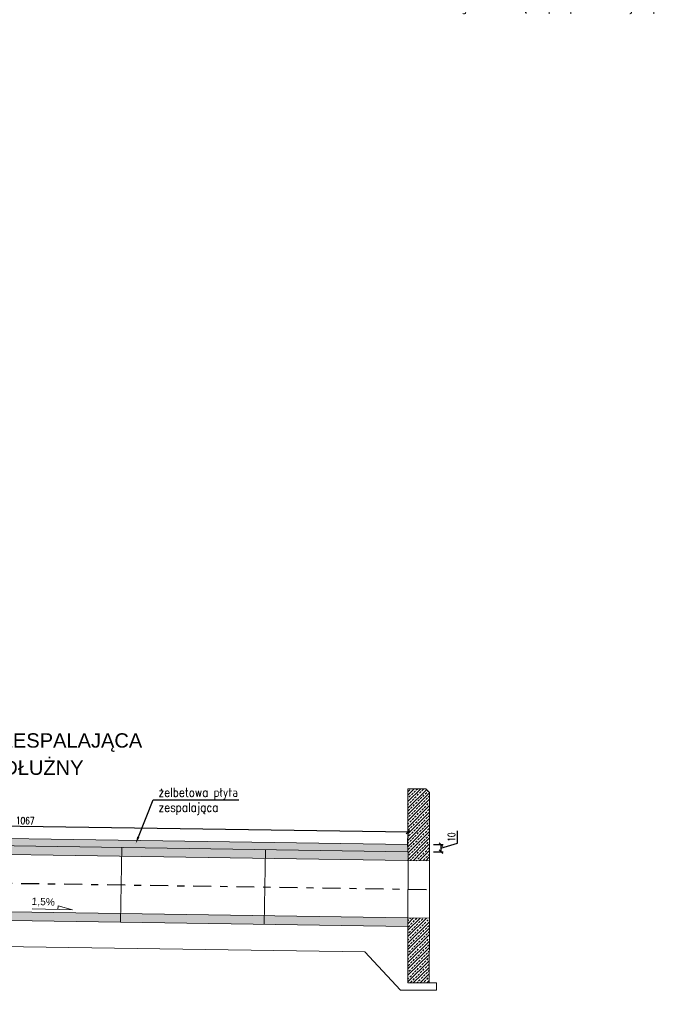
# Model space of a CAD drawing. Header units: metres. Extents: x 0 to 7550187, y 0 to 5738922.
# Tile 23 of 43: x 7549258 to 7549267, y 5738658 to 5738672. Entities that reach past the tile are written whole.
import ezdxf
from ezdxf import colors
from ezdxf.entities.mleader import LeaderData, LeaderLine
from ezdxf.math import Vec2, Vec3

# ---------------------------------------------------------------- set-up
doc = ezdxf.new("R2010")
doc.units = ezdxf.units.M
doc.header["$PDSIZE"] = -1
doc.linetypes.add('DASHDOT', pattern=[25.4, 12.7, -6.35, 0, -6.35])
doc.linetypes.add('DASHDOT2', pattern=[0.5, 0.25, -0.125, 0, -0.125])
doc.layers.add('_STYL_KONS', color=3, linetype='Continuous', lineweight=0)
doc.layers.add('_STYL_OPIS', color=4, linetype='Continuous', lineweight=0)
for name, color, linetype in [('_STYL_OPISY', 7, 'Continuous'), ('_STYL_OPISY_GŁÓWNE', 2, 'Continuous'), ('_STYL_OSIE', 5, 'DASHDOT'), ('_STYL_WYMIARY', 7, 'Continuous')]:
    doc.layers.add(name, color=color, linetype=linetype)
doc.styles.add('opis_1_50cm', font='arial.ttf', dxfattribs={"height": 12.5})
doc.styles.add('Romans', font='Romans.shx', dxfattribs={"width": 0.75})
doc.styles.get("Standard").update_dxf_attribs({"font": 'romans.shx', "width": 0.75})
doc.styles.add('Style-Arial', font='arial.ttf')
doc.dimstyles.new('1-50', dxfattribs={"dimscale": 0.05, "dimtxt": 2, "dimasz": 1, "dimexe": 0.625, "dimexo": 0.625, "dimtad": 1, "dimdec": 0, "dimlfac": 100, "dimzin": 1, "dimtxsty": 'Standard', "dimblk": 'OBLIQUE', "dimcen": 1, "dimclrd": 256, "dimclre": 256, "dimclrt": 4, "dimadec": 0, "dimazin": 0, "dimtfac": 1, "dimtdec": 0, "dimtmove": 1, "dimatfit": 2, "dimfxl": 0, "dimtzin": 1, "dimarcsym": 0})
pattern_1 = [(45, (0, 0), (-0.04490128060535, 0.04490128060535), []), (45, (0.0449, 0), (-0.04490128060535, 0.04490128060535), [0.03175, -0.015875])]

# ---------------------------------------------------------------- blocks, each defined once
blk = doc.blocks.new('_Oblique')
at = {"color": 0, "linetype": 'ByBlock', "lineweight": -2}
blk.add_line((-0.5, -0.5), (0.5, 0.5), dxfattribs=at)
blk = doc.blocks.new('*D114')
at = {"layer": '_STYL_WYMIARY', "lineweight": -2, "transparency": 16777216}
for p, q in [((7549252.624, 5738660.803), (7549252.627, 5738661.034)), ((7549263.296, 5738660.843), (7549252.627, 5738661.003)), ((7549263.293, 5738660.643), (7549263.297, 5738660.874))]:
    blk.add_line(p, q, dxfattribs=at)
at = {"layer": 'Defpoints', "color": 0, "transparency": 16777216}
for p in [(7549252.627, 5738661.003), (7549252.623, 5738660.731), (7549263.292, 5738660.571)]:
    blk.add_point(p, dxfattribs=at)
at = {"layer": '_STYL_WYMIARY', "lineweight": -2, "transparency": 16777216, "xscale": 0.05000000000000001, "yscale": 0.05000000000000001, "zscale": 0.05000000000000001}
for p, rotation in [((7549252.627, 5738661.003), 179.1406616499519), ((7549263.296, 5738660.843), 359.1406616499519)]:
    blk.add_blockref('_Oblique', p, dxfattribs=dict(at, rotation=rotation))
at = {"layer": '_STYL_WYMIARY', "color": 4, "transparency": 16777216, "insert": (7549257.963, 5738661.004), "char_height": 0.1, "attachment_point": 5, "rotation": 359.1407}
blk.add_mtext('1067', dxfattribs=at)
blk = doc.blocks.new('*D115')
at = {"layer": '_STYL_WYMIARY', "lineweight": -2, "transparency": 16777216}
for p, q in [((7549263.983, 5738660.689), (7549263.983, 5738660.862)), ((7549263.651, 5738660.671), (7549263.786, 5738660.671)), ((7549263.755, 5738660.621), (7549263.983, 5738660.689)), ((7549263.755, 5738660.671), (7549263.755, 5738660.571)), ((7549263.651, 5738660.571), (7549263.786, 5738660.571))]:
    blk.add_line(p, q, dxfattribs=at)
at = {"layer": 'Defpoints', "color": 0, "transparency": 16777216}
for p in [(7549263.62, 5738660.671, -0.01), (7549263.62, 5738660.571, -0.01), (7549263.755, 5738660.571)]:
    blk.add_point(p, dxfattribs=at)
at = {"layer": '_STYL_WYMIARY', "lineweight": -2, "transparency": 16777216, "xscale": 0.05, "yscale": 0.05, "zscale": 0.05}
for p, rotation in [((7549263.755, 5738660.671), 90), ((7549263.755, 5738660.571), 270)]:
    blk.add_blockref('_Oblique', p, dxfattribs=dict(at, rotation=rotation))
at = {"layer": '_STYL_WYMIARY', "color": 4, "transparency": 16777216, "insert": (7549263.902, 5738660.776), "char_height": 0.1, "attachment_point": 5, "rotation": 90}
blk.add_mtext('10', dxfattribs=at)

msp = doc.modelspace()

# ---------------------------------------------------------------- hatches: boundary and pattern name
at = {"layer": '_STYL_OPISY', "transparency": 33554687}
h = msp.add_hatch(dxfattribs=at)
h.set_pattern_fill('ANSI33', color=8, scale=0.01)
h.set_pattern_definition(pattern_1)
h.paths.add_polyline_path([(7549263.29379, 5738661.446), (7549263.2922, 5738660.4505), (7549263.59199, 5738660.446), (7549263.59379, 5738661.39595), (7549263.54384, 5738661.446)])
h = msp.add_hatch(dxfattribs=at)
h.set_pattern_fill('ANSI33', color=3, scale=0.01, angle=90)
h.set_pattern_definition([(135, (0, 0), (-0.04490128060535, -0.04490128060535), []), (135, (3e-18, 0.0449), (-0.04490128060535, -0.04490128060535), [0.03175, -0.015875])])
h.paths.add_polyline_path([(7549263.29318, 5738660.67053), (7549252.73519, 5738660.82888), (7549252.62181, 5738660.73057), (7549263.29081, 5738660.57053)])
h = msp.add_hatch(dxfattribs=at)
h.set_pattern_fill('ANSI33', color=8, scale=0.01)
h.set_pattern_definition(pattern_1)
h.paths.add_polyline_path([(7549263.2922, 5738660.4505), (7549263.29153, 5738660.57052), (7549252.62181, 5738660.73057), (7549252.48574, 5738660.61259)])
h = msp.add_hatch(dxfattribs=at)
h.set_pattern_fill('ANSI33', color=8, scale=0.01)
h.set_pattern_definition(pattern_1)
h.paths.add_polyline_path([(7549251.58733, 5738659.70597), (7549263.29199, 5738659.5304), (7549263.29199, 5738659.65044), (7549251.58779, 5738659.82597), (7549251.58786, 5738659.82602)])
h = msp.add_hatch(dxfattribs=at)
h.set_pattern_fill('ANSI33', color=8, scale=0.01)
h.set_pattern_definition(pattern_1)
h.paths.add_polyline_path([(7549263.59199, 5738659.64591), (7549263.29199, 5738659.65044), (7549263.29199, 5738658.74591), (7549263.59199, 5738658.74591)])

# ---------------------------------------------------------------- linework, layer by layer
at = {"lineweight": 15, "elevation": -0.01}
msp.add_lwpolyline([(7549258.06143, 5738659.77576), (7549258.62109, 5738659.76273), (7549258.41983, 5738659.81805), (7549258.41865, 5738659.76744)], dxfattribs=at)
at = {"layer": '_STYL_KONS', "color": 5, "linetype": 'Continuous'}
for p, q in [((7549259.30794, 5738660.63027, -0.01), (7549259.29152, 5738659.5904, -0.01)), ((7549261.30794, 5738660.60027, -0.01), (7549261.29152, 5738659.5604, -0.01)), ((7549263.29705, 5738660.57044, -0.01), (7549263.2908, 5738659.53042, -0.01))]:
    msp.add_line(p, q, dxfattribs=at)
at = {"layer": '_STYL_KONS', "color": 5, "linetype": 'Continuous', "elevation": -0.01, "flags": 128}
for points in [[(7549263.59379, 5738659.5559), (7549263.59379, 5738661.39595), (7549263.54384, 5738661.446), (7549263.29379, 5738661.446), (7549263.29153, 5738660.57052)], [(7549251.58779, 5738659.82597), (7549263.59379, 5738659.64591), (7549263.59199, 5738658.74591), (7549263.29199, 5738658.74591), (7549263.29199, 5738659.5304), (7549251.59012, 5738659.70592)], [(7549251.59012, 5738659.34209), (7549262.69199, 5738659.17556), (7549263.19199, 5738658.64591), (7549263.69199, 5738658.64591), (7549263.69199, 5738658.74591), (7549263.59199, 5738658.74591)]]:
    msp.add_lwpolyline(points, dxfattribs=at)
at = {"layer": '_STYL_KONS', "color": 3, "linetype": 'Continuous', "elevation": -0.01}
msp.add_lwpolyline([(7549263.29318, 5738660.67053), (7549252.73519, 5738660.82888), (7549252.6227, 5738660.73055), (7549263.29199, 5738660.57052)], dxfattribs=at)
at = {"layer": '_STYL_KONS', "color": 5, "linetype": 'Continuous', "elevation": -0.01}
msp.add_lwpolyline([(7549263.59379, 5738660.44597), (7549252.48771, 5738660.61256)], dxfattribs=at)
at = {"layer": '_STYL_OSIE', "linetype": 'DASHDOT2', "elevation": -0.01, "flags": 128}
msp.add_lwpolyline([(7549251.90553, 5738660.22125), (7549263.59379, 5738660.04593)], dxfattribs=at)

# ---------------------------------------------------------------- texts
at = {"layer": '_STYL_OPIS', "insert": (7549258.37316, 5738659.80177), "char_height": 0.10125, "width": 0.4583535, "attachment_point": 9, "rotation": 358.015841, "style": 'opis_1_50cm'}
msp.add_mtext('1,5%', dxfattribs=at)

# ---------------------------------------------------------------- dimensions: what is measured, and where the dimension line sits
at = {"layer": '_STYL_WYMIARY'}
dim = msp.add_aligned_dim(p1=(7549263.29199, 5738660.57052, -0.01), p2=(7549252.6227, 5738660.73055, -0.01), distance=-0.27254, dimstyle='1-50', dxfattribs=at)
dim.commit()
dim.dimension.update_dxf_attribs({"geometry": '*D114', "text_midpoint": (7549257.96265, 5738661.00428, -0.01)})
dim = msp.add_linear_dim(base=(7549263.75492, 5738660.57052), p1=(7549263.61981, 5738660.67055, -0.01), p2=(7549263.61958, 5738660.57052, -0.01), angle=90, dimstyle='1-50', dxfattribs=at)
dim.commit()
dim.dimension.update_dxf_attribs({"geometry": '*D115', "text_midpoint": (7549263.90179, 5738660.72022)})

# ---------------------------------------------------------------- leaders
at = {"layer": '_STYL_OPIS'}
ml = msp.add_multileader_mtext('Standard', dxfattribs=at)
ml.set_content('{\\W0.85;\\C256;żelbetowa płyta\\Pzespalająca}', color=5, style='Romans')
ml.set_leader_properties()
ml.build(insert=Vec2(0, 0))
ml.multileader.update_dxf_attribs({"text_left_attachment_type": 6, "text_right_attachment_type": 6, "dogleg_length": 0.03678, "arrow_head_size": 0.1})
ctx = ml.context
ctx.base_point, ctx.char_height, ctx.arrow_head_size, ctx.landing_gap_size, ctx.plane_origin = Vec3(7549259.78174, 5738661.29368), 0.125, 0.1, 0.04, Vec3(7549260.71443, 5738662.55182)
ctx.left_attachment, ctx.right_attachment = 6, 6
notes = []
notes.append((ctx, [(0, (1, 1, 0), (7549259.74496, 5738661.29368), (1, 0), 0.03678, [(0, [(7549259.50177, 5738660.68421)], 0, [])])]))
ctx.mtext.insert, ctx.mtext.flow_direction = Vec3(7549259.82174, 5738661.46035), 5
at = {"layer": '_STYL_OPISY', "linetype": 'Continuous'}
ml = msp.add_multileader_mtext('Standard', dxfattribs=at)
ml.set_content('{\\fArial|b0|i0|c238|p34;\\W0.95;DW807}', color=256)
ml.set_leader_properties(linetype='Continuous')
ml.build(insert=Vec2(0, 0))
ml.multileader.update_dxf_attribs({"text_right_attachment_type": 6, "dogleg_length": 0.36, "arrow_head_size": 0.06532})
ctx = ml.context
ctx.base_point, ctx.char_height, ctx.arrow_head_size, ctx.landing_gap_size, ctx.plane_origin, ctx.plane_x_axis, ctx.plane_y_axis = Vec3(7549922.91842, 5738705.78773), 0.54432, 0.06532, 0.03266, Vec3(7549915.78608, 5738708.33501), Vec3(0.89807222, 0.43984802), Vec3(-0.43984802, 0.89807222)
ctx.right_attachment, ctx.text_align_type = 6, 2
notes.append((ctx, [(0, (0, 0, 0), (0, 0), (1, 0), 1, [])]))
ctx.mtext.insert, ctx.mtext.text_direction, ctx.mtext.rotation, ctx.mtext.alignment, ctx.mtext.flow_direction = Vec3(7549924.90976, 5738707.07125), Vec3(0.89807222, 0.43984802), 0.45542944, 3, 5
ml = msp.add_multileader_mtext('Standard', dxfattribs=at)
ml.set_content('{\\fArial|b0|i0|c238|p34;\\W0.95;GARWOLIN}', color=256)
ml.set_leader_properties(linetype='Continuous')
ml.build(insert=Vec2(0, 0))
ml.multileader.update_dxf_attribs({"text_right_attachment_type": 6, "dogleg_length": 0.36, "arrow_head_size": 0.054})
ctx = ml.context
ctx.base_point, ctx.char_height, ctx.arrow_head_size, ctx.landing_gap_size, ctx.plane_origin, ctx.plane_x_axis, ctx.plane_y_axis = Vec3(7549922.68643, 5738702.77508), 0.45, 0.054, 0.027, Vec3(7549916.82354, 5738705.09313), Vec3(0.91514998, 0.40311352), Vec3(-0.40311352, 0.91514998)
ctx.right_attachment, ctx.text_align_type = 6, 2
notes.append((ctx, [(0, (0, 0, 0), (0, 0), (1, 0), 1, [])]))
ctx.mtext.insert, ctx.mtext.text_direction, ctx.mtext.rotation, ctx.mtext.alignment, ctx.mtext.flow_direction = Vec3(7549925.5208, 5738704.27364), Vec3(0.91514998, 0.40311352), 0.41491651, 3, 5
ml = msp.add_multileader_mtext('Standard', dxfattribs=at)
ml.set_content('{\\fArial|b0|i0|c238|p34;\\W0.95;MACIEJOWICE}', color=256)
ml.set_leader_properties(linetype='Continuous')
ml.build(insert=Vec2(0, 0))
ml.multileader.update_dxf_attribs({"text_right_attachment_type": 6, "dogleg_length": 0.36, "arrow_head_size": 0.054})
ctx = ml.context
ctx.base_point, ctx.char_height, ctx.arrow_head_size, ctx.landing_gap_size, ctx.plane_origin, ctx.plane_x_axis, ctx.plane_y_axis = Vec3(7549898.48062, 5738695.72685), 0.45, 0.054, 0.027, Vec3(7549903.75997, 5738702.85813), Vec3(0.9196446, 0.39275158), Vec3(-0.39275158, 0.9196446)
ctx.right_attachment = 6
notes.append((ctx, [(0, (0, 0, 0), (0, 0), (1, 0), 1, [])]))
ctx.mtext.insert, ctx.mtext.text_direction, ctx.mtext.rotation, ctx.mtext.flow_direction = Vec3(7549898.41557, 5738695.9479), Vec3(0.9196446, 0.39275158), 0.40362169, 5
at = {"layer": '_STYL_OPISY'}
ml = msp.add_multileader_mtext('Standard', dxfattribs=at)
ml.set_content('{\\W0.85;\\C256;chodnik}', color=5, style='Romans')
ml.set_leader_properties(color=256, lineweight=-1)
ml.build(insert=Vec2(0, 0))
ml.multileader.update_dxf_attribs({"text_left_attachment_type": 6, "text_right_attachment_type": 6, "dogleg_length": 0.07355, "arrow_head_size": 0.2})
ctx = ml.context
ctx.base_point, ctx.char_height, ctx.arrow_head_size, ctx.landing_gap_size, ctx.plane_origin = Vec3(7549911.27105, 5738695.04221), 0.3, 0.2, 0.08, Vec3(7549912.20485, 5738694.70922)
ctx.left_attachment, ctx.right_attachment = 6, 6
notes.append((ctx, [(0, (0, 0, 0), (0, 0), (1, 0), 1, [])]))
ctx.mtext.insert, ctx.mtext.flow_direction = Vec3(7549911.35105, 5738695.40221), 5
for ctx, leaders in notes:
    for number, flags, end, landing, length, lines in leaders:
        leader = LeaderData()
        leader.index, (leader.has_last_leader_line, leader.has_dogleg_vector, leader.attachment_direction) = number, flags
        leader.last_leader_point, leader.dogleg_vector, leader.dogleg_length = Vec3(end), Vec3(landing), length
        for number, points, colour, breaks in lines:
            line = LeaderLine()
            line.index, line.vertices, line.color, line.breaks = number, Vec3.list(points), colors.encode_raw_color(colour), breaks
            leader.lines.append(line)
        ctx.leaders.append(leader)

# ---------------------------------------------------------------- next in the draw order: texts
at = {"layer": '_STYL_OPISY_GŁÓWNE', "insert": (7549257.23036, 5738661.59394), "char_height": 0.15, "attachment_point": 5, "style": 'Style-Arial', "bg_fill": 2}
msp.add_mtext('{\\H1.3333x;PRZEKRÓJ PODŁUŻNY\\P\\H0.80002x;\\C3;skala 1:50}', dxfattribs=at)

# ---------------------------------------------------------------- next in the draw order: texts
at = {"layer": '_STYL_OPISY_GŁÓWNE', "insert": (7549257.22547, 5738662.0913), "char_height": 0.15, "attachment_point": 5, "style": 'Style-Arial', "bg_fill": 2}
msp.add_mtext('{\\H1.3333x;ŻELBETOWA PŁYTA ZESPALAJĄCA}', dxfattribs=at)

# ---------------------------------------------------------------- next in the draw order: leaders
at = {"layer": '_STYL_OPIS'}
ml = msp.add_multileader_mtext('Standard', dxfattribs=at)
ml.set_content('{\\W0.85;\\C256;(założono wymianę gruntu Ps+H [otwór 1] na grunt niespoisty nośny,\\Pgrunt w obrębie przepustu należy doprowadzić do parametrów podłoża G1)}', color=5, style='Romans')
ml.set_leader_properties()
ml.build(insert=Vec2(0, 0))
ml.multileader.update_dxf_attribs({"text_left_attachment_type": 6, "text_right_attachment_type": 6, "dogleg_length": 0.03678, "arrow_head_size": 0.1})
ctx = ml.context
ctx.base_point, ctx.char_height, ctx.arrow_head_size, ctx.landing_gap_size, ctx.plane_origin = Vec3(7549263.99159, 5738672.44537), 0.125, 0.1, 0.04, Vec3(7549264.252, 5738672.50888)
ctx.left_attachment, ctx.right_attachment = 6, 6
notes = []
notes.append((ctx, [(0, (0, 0, 0), (0, 0), (1, 0), 1, [])]))
ctx.mtext.insert, ctx.mtext.flow_direction = Vec3(7549264.03159, 5738672.61204), 5
ml = msp.add_multileader_mtext('Standard', dxfattribs=at)
ml.set_content('{\\W0.85;\\C256;Wykopy}', color=5, style='Romans')
ml.set_leader_properties()
ml.build(insert=Vec2(0, 0))
ml.multileader.update_dxf_attribs({"text_left_attachment_type": 6, "text_right_attachment_type": 6, "dogleg_length": 0.03678, "arrow_head_size": 0.2})
ctx = ml.context
ctx.base_point, ctx.char_height, ctx.arrow_head_size, ctx.landing_gap_size, ctx.plane_origin = Vec3(7549283.20614, 5738671.5904), 0.25, 0.2, 0.08, Vec3(7549283.72696, 5738671.71742)
ctx.left_attachment, ctx.right_attachment = 6, 6
notes.append((ctx, [(0, (0, 0, 0), (0, 0), (1, 0), 1, [])]))
ctx.mtext.insert, ctx.mtext.width, ctx.mtext.flow_direction = Vec3(7549283.28614, 5738671.92373), 4.115638, 5
ml = msp.add_multileader_mtext('Standard', dxfattribs=at)
ml.set_content('{\\W0.85;\\C256;10,5m2x12,3m-(4,2m2*11,7m)=80,01m3}', color=5, style='Romans')
ml.set_leader_properties()
ml.build(insert=Vec2(0, 0))
ml.multileader.update_dxf_attribs({"text_left_attachment_type": 6, "text_right_attachment_type": 6, "dogleg_length": 0.03678, "arrow_head_size": 0.2})
ctx = ml.context
ctx.base_point, ctx.char_height, ctx.arrow_head_size, ctx.landing_gap_size, ctx.plane_origin = Vec3(7549283.20614, 5738670.68915), 0.25, 0.2, 0.08, Vec3(7549283.72696, 5738670.81616)
ctx.left_attachment, ctx.right_attachment = 6, 6
notes.append((ctx, [(0, (0, 0, 0), (0, 0), (1, 0), 1, [])]))
ctx.mtext.insert, ctx.mtext.width, ctx.mtext.flow_direction = Vec3(7549283.28614, 5738671.02248), 4.115638, 5
ml = msp.add_multileader_mtext('Standard', dxfattribs=at)
ml.set_content('{\\W0.85;\\C256;0,15m2*6m=0.9m3}', color=5, style='Romans')
ml.set_leader_properties()
ml.build(insert=Vec2(0, 0))
ml.multileader.update_dxf_attribs({"text_left_attachment_type": 6, "text_right_attachment_type": 6, "dogleg_length": 0.03678, "arrow_head_size": 0.2})
ctx = ml.context
ctx.base_point, ctx.char_height, ctx.arrow_head_size, ctx.landing_gap_size, ctx.plane_origin = Vec3(7549289.41481, 5738669.52038), 0.25, 0.2, 0.08, Vec3(7549289.93562, 5738669.61407)
ctx.left_attachment, ctx.right_attachment = 6, 6
notes.append((ctx, [(0, (0, 0, 0), (0, 0), (1, 0), 1, [])]))
ctx.mtext.insert, ctx.mtext.width, ctx.mtext.flow_direction = Vec3(7549289.49481, 5738669.82038), 2.3428221, 5
ml = msp.add_multileader_mtext('Standard', dxfattribs=at)
ml.set_content('{\\W0.85;\\C256;0,12m2*3m=0.36m3}', color=5, style='Romans')
ml.set_leader_properties()
ml.build(insert=Vec2(0, 0))
ml.multileader.update_dxf_attribs({"text_left_attachment_type": 6, "text_right_attachment_type": 6, "dogleg_length": 0.03678, "arrow_head_size": 0.2})
ctx = ml.context
ctx.base_point, ctx.char_height, ctx.arrow_head_size, ctx.landing_gap_size, ctx.plane_origin = Vec3(7549280.71328, 5738669.46618), 0.25, 0.2, 0.08, Vec3(7549281.2341, 5738669.55986)
ctx.left_attachment, ctx.right_attachment = 6, 6
notes.append((ctx, [(0, (0, 0, 0), (0, 0), (1, 0), 1, [])]))
ctx.mtext.insert, ctx.mtext.width, ctx.mtext.flow_direction = Vec3(7549280.79328, 5738669.76618), 2.3428221, 5
ml = msp.add_multileader_mtext('Standard', dxfattribs=at)
ml.set_content('{\\W0.85;\\C256;0,37m2*11,7m=4.33m3}', color=5, style='Romans')
ml.set_leader_properties()
ml.build(insert=Vec2(0, 0))
ml.multileader.update_dxf_attribs({"text_left_attachment_type": 6, "text_right_attachment_type": 6, "dogleg_length": 0.03678, "arrow_head_size": 0.2})
ctx = ml.context
ctx.base_point, ctx.char_height, ctx.arrow_head_size, ctx.landing_gap_size, ctx.plane_origin = Vec3(7549285.23065, 5738669.04263), 0.25, 0.2, 0.08, Vec3(7549285.75147, 5738669.13632)
ctx.left_attachment, ctx.right_attachment = 6, 6
notes.append((ctx, [(0, (0, 0, 0), (0, 0), (1, 0), 1, [])]))
ctx.mtext.insert, ctx.mtext.width, ctx.mtext.flow_direction = Vec3(7549285.31065, 5738669.34263), 2.3428221, 5
ml = msp.add_multileader_mtext('Standard', dxfattribs=at)
ml.set_content('{\\W0.85;\\C256;10,5m2x12,3m-(1,33m2*12,3m)+0,7*2}', color=5, style='Romans')
ml.set_leader_properties()
ml.build(insert=Vec2(0, 0))
ml.multileader.update_dxf_attribs({"text_left_attachment_type": 6, "text_right_attachment_type": 6, "dogleg_length": 0.03678, "arrow_head_size": 0.2})
ctx = ml.context
ctx.base_point, ctx.char_height, ctx.arrow_head_size, ctx.landing_gap_size, ctx.plane_origin = Vec3(7549283.18923, 5738667.52439), 0.25, 0.2, 0.08, Vec3(7549283.71005, 5738667.65141)
ctx.left_attachment, ctx.right_attachment = 6, 6
notes.append((ctx, [(0, (0, 0, 0), (0, 0), (1, 0), 1, [])]))
ctx.mtext.insert, ctx.mtext.width, ctx.mtext.flow_direction = Vec3(7549283.26923, 5738667.85773), 4.115638, 5
for ctx, leaders in notes:
    for number, flags, end, landing, length, lines in leaders:
        leader = LeaderData()
        leader.index, (leader.has_last_leader_line, leader.has_dogleg_vector, leader.attachment_direction) = number, flags
        leader.last_leader_point, leader.dogleg_vector, leader.dogleg_length = Vec3(end), Vec3(landing), length
        for number, points, colour, breaks in lines:
            line = LeaderLine()
            line.index, line.vertices, line.color, line.breaks = number, Vec3.list(points), colors.encode_raw_color(colour), breaks
            leader.lines.append(line)
        ctx.leaders.append(leader)

doc.saveas('drawing.dxf')
